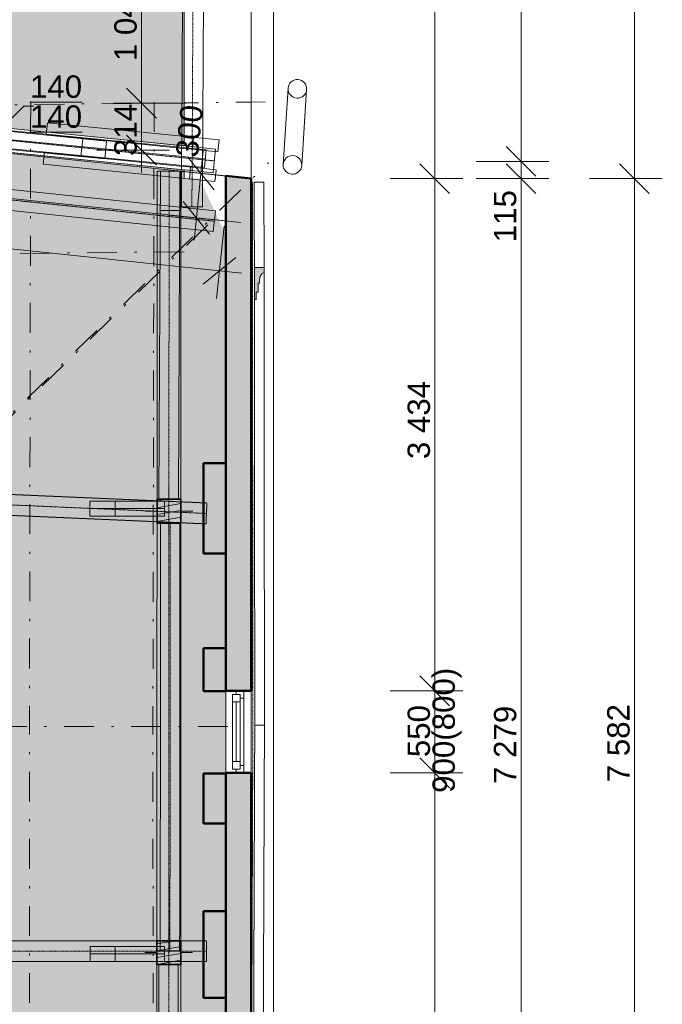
# Model space of a CAD drawing. Header units: millimetres. Extents: x -22287 to 2533, y -2625 to 20292.
# Tile 10 of 13: x -1875 to 2436, y 2397 to 8999. Entities that reach past the tile are written whole.
import ezdxf

# ---------------------------------------------------------------- set-up
doc = ezdxf.new("R2010")
doc.units = ezdxf.units.MM
doc.header["$MEASUREMENT"] = 0
for name, pattern in [('Wipeout_Contour', [1000, 0, -1000]), ('Čerchovaná', [450, 200, -117.5, 15, -117.5]), ('Čerchovaná M', [4.5, 2.5, -0.85, 0.3, -0.85]), ('Čerchovaná S', [3.5, 1.5, -0.85, 0.3, -0.85]), ('Čárkovaná S', [2.5, 1.5, -1])]:
    doc.linetypes.add(name, pattern=pattern)
for name, color, linetype in [('9._POHLED ZÁPADNÍ_2_2D prvky - obecné', 7, 'Continuous'), ('9._POHLED ZÁPADNÍ_2_Anotace - SP', 7, 'Continuous'), ('9._POHLED ZÁPADNÍ_2_Bourané_3D prvky fasada stavajici', 7, 'Continuous'), ('9._POHLED ZÁPADNÍ_2_Bourané_Konstrukce - krov', 7, 'Continuous'), ('9._POHLED ZÁPADNÍ_2_Bourané_Konstrukce - nosné', 7, 'Continuous'), ('9._POHLED ZÁPADNÍ_2_Bourané_Kóty - SP', 7, 'Continuous'), ('9._POHLED ZÁPADNÍ_2_Bourané_Otvory – Okna', 7, 'Continuous'), ('9._POHLED ZÁPADNÍ_2_Bourané_Výplně - Povrchové', 7, 'Continuous'), ('9._POHLED ZÁPADNÍ_2_Bourané_Výplně – Řezové', 7, 'Continuous'), ('9._POHLED ZÁPADNÍ_2_Konstrukce - krov', 7, 'Continuous'), ('9._POHLED ZÁPADNÍ_2_Konstrukce - nosné', 7, 'Continuous'), ('9._POHLED ZÁPADNÍ_2_Kresby a obrázky', 7, 'Continuous'), ('9._POHLED ZÁPADNÍ_2_Kóty - SP', 7, 'Continuous'), ('9._POHLED ZÁPADNÍ_2_Výplně - Povrchové', 7, 'Continuous')]:
    doc.layers.add(name, color=color, linetype=linetype)
doc.styles.add('GENEROVANÝ_STYL_1', font='txt')
doc.styles.add('GENEROVANÝ_STYL_2', font='txt')
pattern_1 = [(10, (0, 0), (-7.81417, 44.31635), [])]

msp = doc.modelspace()

# ---------------------------------------------------------------- hatches: boundary and pattern name
at = {"layer": '9._POHLED ZÁPADNÍ_2_Bourané_Výplně - Povrchové', "linetype": 'Continuous', "lineweight": 0, "true_color": 0xffffff}
msp.add_hatch(color=7, dxfattribs=at).paths.add_polyline_path([(-15844, 654.5), (-493.6, 654.5), (-492.1, 7555.2), (-772.1, 8152.8), (-772.6, 17554), (-10536.6, 18330.2), (-10495.1, 8690.3), (-14423.3, 9055.3), (-14471.4, 4898.8), (-15781.1, 4900.4)])
at = {"layer": '9._POHLED ZÁPADNÍ_2_Bourané_Výplně – Řezové', "linetype": 'Continuous', "lineweight": 0, "true_color": 0xd8d8cb}
for points in [[(-300.6, 7122.9), (-288.1, 7122.9), (-288.2, 7172.8), (-274.4, 7172.9), (-274.6, 7232.8), (-265.7, 7232.8), (-266.3, 7256.1), (-260.8, 7277.8), (-250.1, 7294.8), (-235.9, 7304.4), (-235.9, 7338.2), (-300.8, 7338.1), (-300.7, 7248.9)], [(-492, 5420.1), (-492.1, 6025.2), (-642.1, 6025.2), (-642, 5420.1)], [(-492, 4497.4), (-492, 4784.8), (-642, 4784.8), (-642, 4497.4)], [(-492, 3608.3), (-492, 3944.8), (-642, 3944.8), (-642, 3608.3)], [(-322, 3949.1), (-492, 3949.1), (-491.9, 351.5), (-321.9, 351.5)], [(-492, 2439.7), (-492, 3022.5), (-642, 3022.5), (-642, 2439.7)]]:
    msp.add_hatch(color=254, dxfattribs=at).paths.add_polyline_path(points)
at = {"layer": '9._POHLED ZÁPADNÍ_2_Bourané_Výplně – Řezové', "linetype": 'Continuous', "lineweight": 13, "true_color": 0xe4ad2c}
h = msp.add_hatch(dxfattribs=at)
h.set_pattern_fill('Dřevo_0002', color=42, style=0, pattern_type=2)
h.set_pattern_definition(pattern_1)
h.paths.add_polyline_path([(-953.8, 5783.5), (-953.8, 5623.5), (-793.8, 5623.5), (-793.8, 5783.5)])
h = msp.add_hatch(dxfattribs=at)
h.set_pattern_fill('Dřevo_0002', color=42, style=0, pattern_type=2)
h.set_pattern_definition(pattern_1)
h.paths.add_polyline_path([(-954.9, 2823.6), (-955, 2663.6), (-795, 2663.5), (-794.9, 2823.5)])

# ---------------------------------------------------------------- linework, layer by layer
at = {"layer": '9._POHLED ZÁPADNÍ_2_2D prvky - obecné', "color": 214, "linetype": 'Čerchovaná', "lineweight": 20}
msp.add_line((-20477.7, 4271.9), (-359.7, 4258.9), dxfattribs=at)
at = {"layer": '9._POHLED ZÁPADNÍ_2_Bourané_3D prvky fasada stavajici', "color": 42, "linetype": 'Continuous', "lineweight": 13, "true_color": 0xe4ad2c}
for p, q in [((-107.7, 8028.9), (-74.6, 8539.2)), ((-107.7, 8028.9), (-74.6, 8539.2)), ((50.1, 8531.1), (17, 8020.8)), ((50.1, 8531.1), (17, 8020.8))]:
    msp.add_line(p, q, dxfattribs=at)
at = {"layer": '9._POHLED ZÁPADNÍ_2_Bourané_3D prvky fasada stavajici', "color": 42, "linetype": 'Continuous', "lineweight": 13, "true_color": 0xe4ad2c, "flags": 128}
for points in [[(-74.6, 8539.2, -1), (50.1, 8531.1, -1)], [(-74.6, 8539.2, -1), (50.1, 8531.1, -1)], [(-74.6, 8539.2, -1), (50.1, 8531.1, -1)], [(17, 8020.8, -1), (-107.7, 8028.9, -1)], [(-107.7, 8028.9, -1), (17, 8020.8, -1)], [(-107.7, 8028.9, -1), (17, 8020.8, -1)]]:
    msp.add_lwpolyline(points, format="xyb", close=True, dxfattribs=at)
at = {"layer": '9._POHLED ZÁPADNÍ_2_Bourané_Konstrukce - krov', "color": 42, "linetype": 'Continuous', "lineweight": 13, "true_color": 0xe4ad2c}
for p, q in [((-236.4, 7909.3), (-235.9, 7338.2)), ((-802, 7718.4), (-932, 7718.9)), ((-576.5, 7577.9), (-562, 7717.1)), ((-235.9, 7338.2), (-300.8, 7338.1)), ((-235.9, 7338.2), (-235.9, 7304.4)), ((-274.6, 7232.8), (-274.4, 7172.9)), ((-265.7, 7232.8), (-274.6, 7232.8)), ((-274.4, 7172.9), (-288.2, 7172.8)), ((-288.2, 7172.8), (-288.1, 7122.9)), ((-288.1, 7122.9), (-300.6, 7122.9)), ((-1234.1, 5770.5), (-1234.1, 5670.5)), ((-810.7, 5783.5), (-940.6, 5784.1)), ((-903.8, 5720.6), (-1403.8, 5720.5)), ((-1233.7, 2784.7), (-1233.7, 2684.7)), ((-903.4, 2734.7), (-1403.4, 2734.7)), ((-942.5, 2663.6), (-943.1, 1008.9)), ((-812.5, 2663.5), (-942.5, 2663.6)), ((-813.1, 1008.9), (-812.5, 2663.5))]:
    msp.add_line(p, q, dxfattribs=at)
at = {"layer": '9._POHLED ZÁPADNÍ_2_Bourané_Konstrukce - krov', "color": 42, "linetype": 'Čerchovaná M', "lineweight": 13, "true_color": 0xe4ad2c}
for p, q in [((-235.9, 7338.2), (-233, 4267.9)), ((-300.6, 7122.9), (-298, 4267.8)), ((-15754.9, 6416.3), (-619.1, 5758.2)), ((-15761, 6276.5), (-625.2, 5618.3)), ((-625.2, 5618.3), (-619.1, 5758.2)), ((-930.8, 5626.6), (-931.9, 2754.7)), ((-930.8, 5626.6), (-800.8, 5626.6)), ((-800.8, 5626.6), (-801.9, 2754.7)), ((-308.8, 1413.3), (-298, 4268.4)), ((-233, 4268.1), (-298, 4268.4)), ((-298, 4267.8), (-233, 4267.9)), ((-244.7, 1197.8), (-233, 4268.1)), ((-15813.4, 2822.6), (-621.6, 2823.5)), ((-621.6, 2683.5), (-621.6, 2823.5)), ((-931.9, 2754.7), (-801.9, 2754.7)), ((-15813.4, 2682.6), (-621.6, 2683.5))]:
    msp.add_line(p, q, dxfattribs=at)
at = {"layer": '9._POHLED ZÁPADNÍ_2_Bourané_Konstrukce - krov', "color": 42, "linetype": 'Čerchovaná S', "lineweight": 13, "true_color": 0xe4ad2c}
for p, q in [((-15758, 6346.4), (-622.1, 5688.2)), ((-865.8, 5626.6), (-866.9, 2754.7)), ((-324.5, 575.9), (-310.5, 4268.4)), ((-15813.4, 2752.6), (-621.6, 2753.5))]:
    msp.add_line(p, q, dxfattribs=at)
at = {"layer": '9._POHLED ZÁPADNÍ_2_Bourané_Konstrukce - krov', "color": 42, "linetype": 'Continuous', "lineweight": 20, "true_color": 0xe4ad2c}
for p, q in [((-873.8, 5783.5), (-873.7, 5863.5)), ((-953.8, 5703.5), (-1033.8, 5703.6)), ((-793.8, 5703.5), (-713.8, 5703.4)), ((-873.8, 5623.5), (-873.9, 5543.5)), ((-874.9, 2823.6), (-874.9, 2903.6)), ((-954.9, 2743.6), (-1034.9, 2743.6)), ((-794.9, 2743.5), (-714.9, 2743.5)), ((-874.9, 2663.6), (-875, 2583.6))]:
    msp.add_line(p, q, dxfattribs=at)
at = {"layer": '9._POHLED ZÁPADNÍ_2_Bourané_Konstrukce - krov', "color": 42, "linetype": 'Čerchovaná', "lineweight": 13, "true_color": 0xe4ad2c}
for p, q in [((-1806.9, 156), (-1809.4, 4259.8)), ((-978.9, 155.5), (-981.4, 4259.3))]:
    msp.add_line(p, q, dxfattribs=at)
at = {"layer": '9._POHLED ZÁPADNÍ_2_Bourané_Konstrukce - krov', "color": 42, "linetype": 'Continuous', "lineweight": 13, "true_color": 0xe4ad2c, "flags": 128}
for points in [[(-300.8, 7338.1), (-300.7, 7248.9), (-300.6, 7122.9)], [(-235.9, 7304.4), (-250.1, 7294.8), (-260.8, 7277.8), (-266.3, 7256.1), (-265.7, 7232.8)]]:
    msp.add_lwpolyline(points, dxfattribs=at)
for points in [[(-903.8, 5770.6), (-1403.8, 5770.5), (-1403.8, 5670.5), (-903.8, 5670.6)], [(-903.4, 2784.7), (-1403.4, 2784.7), (-1403.4, 2684.7), (-903.4, 2684.7)]]:
    msp.add_lwpolyline(points, close=True, dxfattribs=at)
at = {"layer": '9._POHLED ZÁPADNÍ_2_Bourané_Konstrukce - krov', "color": 42, "linetype": 'Continuous', "lineweight": 35, "true_color": 0xe4ad2c, "flags": 128}
for points in [[(-953.8, 5783.5), (-953.8, 5623.5), (-793.8, 5623.5), (-793.8, 5783.5)], [(-954.9, 2823.6), (-955, 2663.6), (-795, 2663.5), (-794.9, 2823.5)]]:
    msp.add_lwpolyline(points, close=True, dxfattribs=at)
at = {"layer": '9._POHLED ZÁPADNÍ_2_Bourané_Konstrukce - krov', "color": 42, "linetype": 'Continuous', "lineweight": 20, "true_color": 0xe4ad2c}
for p in [(-873.8, 5703.5), (-874.9, 2743.6)]:
    msp.add_point(p, dxfattribs=at)
at = {"layer": '9._POHLED ZÁPADNÍ_2_Bourané_Konstrukce - nosné', "color": 42, "linetype": 'Continuous', "lineweight": 13, "true_color": 0xe4ad2c}
msp.add_line((-173.3, 158.5), (-173.3, 18085.9), dxfattribs=at)
at = {"layer": '9._POHLED ZÁPADNÍ_2_Bourané_Konstrukce - nosné', "color": 42, "linetype": 'Continuous', "lineweight": 50, "true_color": 0xe4ad2c}
for p, q in [((-422, 4499.1), (-492, 4499.1)), ((-372, 4499.1), (-422, 4499.1)), ((-322, 4499.1), (-372, 4499.1)), ((-422, 3949.1), (-492, 3949.1)), ((-372, 3949.1), (-422, 3949.1)), ((-322, 3949.1), (-372, 3949.1))]:
    msp.add_line(p, q, dxfattribs=at)
at = {"layer": '9._POHLED ZÁPADNÍ_2_Bourané_Konstrukce - nosné', "color": 42, "linetype": 'Continuous', "lineweight": 50, "true_color": 0xe4ad2c, "flags": 128}
for points in [[(-492.1, 7649.2), (-492, 4499.1)], [(-492.1, 6025.2), (-642.1, 6025.2)], [(-642.1, 6025.2), (-642, 5420.1)], [(-492, 5420.1), (-492.1, 6025.2)], [(-642, 5420.1), (-492, 5420.1)], [(-492, 4784.8), (-642, 4784.8)], [(-642, 4784.8), (-642, 4497.4)], [(-492, 4497.4), (-492, 4784.8)], [(-642, 4497.4), (-492, 4497.4)], [(-492, 3944.8), (-642, 3944.8)], [(-642, 3944.8), (-642, 3608.3)], [(-492, 3949.1), (-491.9, 351.5)], [(-492, 3608.3), (-492, 3944.8)], [(-321.9, 351.5), (-322, 3949.1)], [(-642, 3608.3), (-492, 3608.3)], [(-492, 3022.5), (-642, 3022.5)], [(-642, 3022.5), (-642, 2439.7)], [(-492, 2439.7), (-492, 3022.5)], [(-642, 2439.7), (-492, 2439.7)]]:
    msp.add_lwpolyline(points, dxfattribs=at)
at = {"layer": '9._POHLED ZÁPADNÍ_2_Bourané_Kóty - SP', "color": 42, "linetype": 'Continuous', "lineweight": 13, "true_color": 0xe4ad2c}
for p, q in [((1488.1, 8048.6), (1488.1, 8198.6)), ((1388.1, 8148.6), (1588.1, 7948.6)), ((1675.6, 8048.6), (1188.1, 8048.6)), ((1588.1, 7833.1), (1388.1, 8033.1)), ((1488.1, 7933.1), (1488.1, 8048.6)), ((1675.6, 7933.1), (1188.1, 7933.1)), ((1488.1, 654.5), (1488.1, 7933.1)), ((-779.1, 7779.6), (-600.9, 7560)), ((-876.5, 7689.2), (-391.6, 7638.7)), ((-690, 7669.8), (-705.6, 7520.6)), ((-553.7, 7129), (-502.9, 7613.9)), ((-644, 7226.4), (-424.3, 7404.5)), ((-534.1, 7315.5), (-385, 7299.9))]:
    msp.add_line(p, q, dxfattribs=at)
at = {"layer": '9._POHLED ZÁPADNÍ_2_Bourané_Otvory – Okna', "color": 42, "linetype": 'Continuous', "lineweight": 13, "true_color": 0xe4ad2c}
for p, q in [((-492, 4499.1), (-492, 3949.1)), ((-422, 4499.1), (-492, 4499.1)), ((-422, 4499.1), (-422, 4474.1)), ((-372, 4499.1), (-422, 4499.1)), ((-372, 4499.1), (-422, 4499.1)), ((-372, 4449.1), (-372, 4499.1)), ((-322, 4499.1), (-372, 4499.1)), ((-322, 4499.1), (-322, 3949.1)), ((-447, 4474.1), (-447, 4424.1)), ((-397, 4474.1), (-447, 4474.1)), ((-447, 4424.1), (-447, 4024.1)), ((-447, 4424.1), (-397, 4424.1)), ((-447, 4424.1), (-447, 4024.1)), ((-422, 4474.1), (-397, 4474.1)), ((-422, 4424.1), (-422, 4024.1)), ((-397, 4474.1), (-397, 4449.1)), ((-397, 4424.1), (-397, 4474.1)), ((-397, 4449.1), (-372, 4449.1)), ((-397, 4024.1), (-397, 4424.1)), ((-372, 3999.1), (-372, 4449.1)), ((-397, 4024.1), (-447, 4024.1)), ((-447, 4024.1), (-447, 3974.1)), ((-447, 3974.1), (-397, 3974.1)), ((-397, 3974.1), (-422, 3974.1)), ((-422, 3974.1), (-422, 3949.1)), ((-397, 3974.1), (-397, 4024.1)), ((-372, 3999.1), (-397, 3999.1)), ((-397, 3999.1), (-397, 3974.1)), ((-372, 3949.1), (-372, 3999.1)), ((-422, 3949.1), (-492, 3949.1)), ((-372, 3949.1), (-422, 3949.1)), ((-372, 3949.1), (-422, 3949.1)), ((-322, 3949.1), (-372, 3949.1))]:
    msp.add_line(p, q, dxfattribs=at)
at = {"layer": '9._POHLED ZÁPADNÍ_2_Konstrukce - krov', "color": 8, "linetype": 'Continuous', "lineweight": 13}
msp.add_line((-789.7, 7744.3), (-649.7, 7743.6), dxfattribs=at)
at = {"layer": '9._POHLED ZÁPADNÍ_2_Konstrukce - krov', "color": 8, "linetype": 'Čerchovaná', "lineweight": 13}
for p, q in [((-612.6, 7623.8), (-4077.2, 4260.2)), ((-772.5, 7443.3), (-4055.2, 7406.3))]:
    msp.add_line(p, q, dxfattribs=at)
at = {"layer": '9._POHLED ZÁPADNÍ_2_Kóty - SP', "color": 154, "linetype": 'Continuous', "lineweight": 13}
for p, q in [((909.3, 7933.1), (909.3, 18117.3)), ((2248.6, 7933.1), (2248.6, 18117.3)), ((1488.1, 8048.6), (1488.1, 11472.8)), ((1388.1, 8148.6), (1588.1, 7948.6)), ((809.3, 8033.1), (1009.3, 7833.1)), ((1675.6, 8048.6), (1188.1, 8048.6)), ((1488.1, 7898.6), (1488.1, 8048.6)), ((2148.6, 8033.1), (2348.6, 7833.1)), ((1096.8, 7933.1), (609.3, 7933.1)), ((909.3, 4499.1), (909.3, 7933.1)), ((2436.1, 7933.1), (1948.6, 7933.1)), ((2248.6, 351.5), (2248.6, 7933.1)), ((809.3, 4599.1), (1009.3, 4399.1)), ((1096.8, 4499.1), (609.3, 4499.1)), ((909.3, 3949.1), (909.3, 4499.1)), ((809.3, 4049.1), (1009.3, 3849.1)), ((1096.8, 3949.1), (609.3, 3949.1)), ((909.3, 351.5), (909.3, 3949.1))]:
    msp.add_line(p, q, dxfattribs=at)

# ---------------------------------------------------------------- texts
at = {"layer": '9._POHLED ZÁPADNÍ_2_Kóty - SP', "color": 42, "linetype": 'Continuous', "lineweight": 13, "true_color": 0xe4ad2c, "char_height": 150, "attachment_point": 7, "rotation": 90, "style": 'GENEROVANÝ_STYL_2'}
for s, insert, width in [('\\A1;{\\pql;\\fArial|b0|i0|c0|p38;115}', (1458.1, 7506.7), 326.402), ('\\A1;{\\pql;\\fArial|b0|i0|c0|p38;7\xa0279}', (1458.1, 3874.1), 512.914)]:
    msp.add_mtext(s, dxfattribs=dict(at, insert=insert, width=width))
at = {"layer": '9._POHLED ZÁPADNÍ_2_Kóty - SP', "color": 154, "linetype": 'Continuous', "lineweight": 13, "char_height": 150, "attachment_point": 7, "rotation": 90, "style": 'GENEROVANÝ_STYL_2'}
for s, insert, width in [('\\A1;{\\pql;\\fArial|b0|i0|c0|p38;3\xa0434}', (879.3, 6052.4), 512.914), ('\\A1;{\\pql;\\fArial|b0|i0|c0|p38;900(800)}', (1089.3, 3814.6), 820.115), ('\\A1;{\\pql;\\fArial|b0|i0|c0|p38;550}', (879.3, 4053.9), 341.487), ('\\A1;{\\pql;\\fArial|b0|i0|c0|p38;7\xa0582}', (2218.6, 3885.9), 512.914)]:
    msp.add_mtext(s, dxfattribs=dict(at, insert=insert, width=width))

# ---------------------------------------------------------------- next in the draw order: wipeouts: each hides what was drawn before it
at = {"color": 254, "linetype": 'Wipeout_Contour', "lineweight": 0, "ltscale": 51007.22037}
msp.add_wipeout([(-772.6, 17554), (-772.1, 7935.5), (-322.1, 7935.5), (-322.6, 17518.2)], dxfattribs=at).dxf.layer = '9._POHLED ZÁPADNÍ_2_Výplně - Povrchové'

# ---------------------------------------------------------------- next in the draw order: hatches: boundary and pattern name
at = {"layer": '9._POHLED ZÁPADNÍ_2_Bourané_Výplně – Řezové', "linetype": 'Continuous', "lineweight": 0, "true_color": 0xd8d8cb}
for points in [[(-492.1, 7950.8), (-492.1, 7649.2), (-322.1, 7933.1)], [(-322.1, 7933.1), (-492.1, 7649.2), (-492, 4499.1), (-322, 4499.1)]]:
    msp.add_hatch(color=254, dxfattribs=at).paths.add_polyline_path(points)

# ---------------------------------------------------------------- next in the draw order: linework, layer by layer
at = {"layer": '9._POHLED ZÁPADNÍ_2_Bourané_Konstrukce - krov', "color": 42, "linetype": 'Čerchovaná S', "lineweight": 13, "true_color": 0xe4ad2c}
msp.add_line((-313.9, 7909.2), (-310.5, 4267.8), dxfattribs=at)
at = {"layer": '9._POHLED ZÁPADNÍ_2_Bourané_Konstrukce - krov', "color": 42, "linetype": 'Continuous', "lineweight": 13, "true_color": 0xe4ad2c}
for q in [(-236.4, 7909.3), (-300.6, 7122.9)]:
    msp.add_line((-301.4, 7909.2), q, dxfattribs=at)
at = {"layer": '9._POHLED ZÁPADNÍ_2_Bourané_Konstrukce - nosné', "color": 42, "linetype": 'Continuous', "lineweight": 50, "true_color": 0xe4ad2c}
msp.add_line((-492.1, 7950.8), (-492.1, 7649.2), dxfattribs=at)
msp.add_line((-492.1, 7950.8), (-492.1, 7649.2), dxfattribs=at)
at = {"layer": '9._POHLED ZÁPADNÍ_2_Bourané_Konstrukce - nosné', "color": 42, "linetype": 'Continuous', "lineweight": 50, "true_color": 0xe4ad2c, "flags": 128}
for points in [[(-322.1, 7933.1), (-492.1, 7950.8)], [(-322, 4499.1), (-322.1, 7933.1)]]:
    msp.add_lwpolyline(points, dxfattribs=at)
at = {"layer": '9._POHLED ZÁPADNÍ_2_Bourané_Kóty - SP', "color": 42, "linetype": 'Continuous', "lineweight": 13, "true_color": 0xe4ad2c}
for p, q in [((-643.4, 8117.4), (-659, 7968.2)), ((-659, 7968.2), (-690, 7669.8))]:
    msp.add_line(p, q, dxfattribs=at)
at = {"layer": '9._POHLED ZÁPADNÍ_2_Konstrukce - krov', "color": 251, "linetype": 'Čerchovaná S', "lineweight": 13, "true_color": 0x6a6a6a}
msp.add_line((-669.3, 17852.8), (-719.7, 7743.9), dxfattribs=at)
at = {"layer": '9._POHLED ZÁPADNÍ_2_Konstrukce - krov', "color": 8, "linetype": 'Continuous', "lineweight": 13}
for p, q in [((-599.3, 17852.5), (-649.7, 7743.6)), ((-708.2, 8209.4), (-716.3, 8129.8)), ((-545.5, 8112.6), (-537.5, 8192.2)), ((-636.2, 8007), (-624.5, 8126.5)), ((-636.2, 8007), (-624.5, 8126.5)), ((-577, 7972.5), (-561.1, 8131.7)), ((-728.3, 8010.5), (-736.3, 7930.9)), ((-565.6, 7913.6), (-557.6, 7993.2))]:
    msp.add_line(p, q, dxfattribs=at)
at = {"layer": '9._POHLED ZÁPADNÍ_2_Konstrukce - nosné', "color": 251, "linetype": 'Continuous', "lineweight": 20, "true_color": 0x6a6a6a, "flags": 128}
for points in [[(-322.1, 7935.5), (-322.6, 17969.6)], [(-772.3, 11397.9), (-772.1, 8152.8)], [(-772.1, 7992), (-772.1, 7935.5)]]:
    msp.add_lwpolyline(points, dxfattribs=at)
at = {"layer": '9._POHLED ZÁPADNÍ_2_Kresby a obrázky', "color": 7, "linetype": 'Čárkovaná S', "lineweight": 13}
msp.add_line((-322.1, 8005.9), (-322.6, 17969.6), dxfattribs=at)

# ---------------------------------------------------------------- next in the draw order: wipeouts: each hides what was drawn before it
at = {"color": 254, "linetype": 'Wipeout_Contour', "lineweight": 0, "ltscale": 43915.405212}
msp.add_wipeout([(-10496.3, 8963.1), (-772.1, 7992), (-772.1, 8152.8), (-10480.4, 9122.3)], dxfattribs=at).dxf.layer = '9._POHLED ZÁPADNÍ_2_Výplně - Povrchové'

# ---------------------------------------------------------------- next in the draw order: linework, layer by layer
at = {"layer": '9._POHLED ZÁPADNÍ_2_2D prvky - obecné', "color": 214, "linetype": 'Čerchovaná', "lineweight": 20}
msp.add_line((-4077.2, 4260.2), (-205.3, 8040.7), dxfattribs=at)
at = {"layer": '9._POHLED ZÁPADNÍ_2_Bourané_Konstrukce - krov', "color": 42, "linetype": 'Čerchovaná', "lineweight": 13, "true_color": 0xe4ad2c}
for p, q in [((-1801.4, 8449.3), (-1809.5, 4262.1)), ((-973.4, 8446.5), (-981.4, 4259.3))]:
    msp.add_line(p, q, dxfattribs=at)
at = {"layer": '9._POHLED ZÁPADNÍ_2_Bourané_Konstrukce - krov', "color": 42, "linetype": 'Continuous', "lineweight": 13, "true_color": 0xe4ad2c}
for p, q in [((-5568.8, 8241.2), (-562, 7717.1)), ((-5583.4, 8102), (-576.5, 7577.9)), ((-953, 7983.8), (-955.8, 352.4)), ((-953, 7983.8), (-793, 7983.7)), ((-940.6, 5784.1), (-930.8, 7984)), ((-930.8, 7984), (-800.8, 7983.4)), ((-800.8, 7983.4), (-810.7, 5783.5)), ((-793, 7983.7), (-795.8, 352.3))]:
    msp.add_line(p, q, dxfattribs=at)
at = {"layer": '9._POHLED ZÁPADNÍ_2_Bourané_Konstrukce - krov', "color": 42, "linetype": 'Čerchovaná S', "lineweight": 13, "true_color": 0xe4ad2c}
for p, q in [((-5576.1, 8171.6), (-569.3, 7647.5)), ((-873, 7983.7), (-875.8, 352.3))]:
    msp.add_line(p, q, dxfattribs=at)
at = {"layer": '9._POHLED ZÁPADNÍ_2_Bourané_Konstrukce - nosné', "color": 42, "linetype": 'Continuous', "lineweight": 20, "true_color": 0xe4ad2c, "flags": 128}
for points in [[(-492.1, 7950.8), (-10496.4, 8992.1)], [(-10495.1, 8690.3), (-492.1, 7649.2)]]:
    msp.add_lwpolyline(points, dxfattribs=at)
at = {"layer": '9._POHLED ZÁPADNÍ_2_Bourané_Kóty - SP', "color": 42, "linetype": 'Continuous', "lineweight": 13, "true_color": 0xe4ad2c}
for p, q in [((-15778.8, 8911.2), (-534.1, 7315.5)), ((-569.9, 7858.4), (-748.1, 8078)), ((-845.5, 7987.6), (-360.6, 7937.1))]:
    msp.add_line(p, q, dxfattribs=at)
at = {"layer": '9._POHLED ZÁPADNÍ_2_Konstrukce - krov', "color": 8, "linetype": 'Continuous', "lineweight": 13}
for p, q in [((-739.3, 17853.2), (-789.7, 7744.3)), ((-10298.9, 9104.2), (-561.1, 8131.7)), ((-10298.9, 8943.4), (-577, 7972.5)), ((-624.5, 8126.5), (-4074.7, 8462.4)), ((-624.5, 8126.5), (-4074.7, 8462.4)), ((-630.4, 8066.8), (-4080.5, 8402.7)), ((-636.2, 8007), (-4086.3, 8343)), ((-636.2, 8007), (-4086.3, 8343)), ((-1292, 8184.6), (-2000.6, 8255.3)), ((-1689.3, 8308.3), (-1697.3, 8228.7)), ((-1689.3, 8308.3), (-1697.3, 8228.7)), ((-537.5, 8192.2), (-1689.3, 8308.3)), ((-1697.3, 8228.7), (-545.5, 8112.6)), ((-1452.4, 8200.6), (-1464.3, 8081.2)), ((-2012.5, 8135.9), (-1304, 8065.2)), ((-1304, 8065.2), (-1292, 8184.6)), ((-1709.4, 8109.3), (-1717.4, 8029.7)), ((-1709.4, 8109.3), (-1717.4, 8029.7)), ((-557.6, 7993.2), (-1709.4, 8109.3)), ((-1717.4, 8029.7), (-565.6, 7913.6))]:
    msp.add_line(p, q, dxfattribs=at)
at = {"layer": '9._POHLED ZÁPADNÍ_2_Konstrukce - krov', "color": 251, "linetype": 'Čerchovaná S', "lineweight": 13, "true_color": 0x6a6a6a}
msp.add_line((-10884.4, 9082.2), (-569.1, 8052.1), dxfattribs=at)
at = {"layer": '9._POHLED ZÁPADNÍ_2_Konstrukce - krov', "color": 8, "linetype": 'Čerchovaná', "lineweight": 13}
msp.add_line((-225, 8447.5), (-4125.1, 8403.5), dxfattribs=at)
at = {"layer": '9._POHLED ZÁPADNÍ_2_Konstrukce - nosné', "color": 251, "linetype": 'Continuous', "lineweight": 20, "true_color": 0x6a6a6a, "flags": 128}
for points in [[(-772.1, 8152.8), (-10480.4, 9122.3)], [(-10496.3, 8963.1), (-772.1, 7992)]]:
    msp.add_lwpolyline(points, dxfattribs=at)
at = {"layer": '9._POHLED ZÁPADNÍ_2_Kresby a obrázky', "color": 8, "linetype": 'Continuous', "lineweight": 13}
for p, q in [((-1848.2, 8418.7), (-2001.3, 8265.5)), ((-1779.5, 8418.7), (-1848.2, 8418.7))]:
    msp.add_line(p, q, dxfattribs=at)
at = {"layer": '9._POHLED ZÁPADNÍ_2_Kóty - SP', "color": 154, "linetype": 'Continuous', "lineweight": 13}
for p, q in [((-1058.2, 8438.7), (-1058.2, 9478.3)), ((-1158.2, 8538.7), (-958.2, 8338.7)), ((-758.2, 8438.7), (-1245.7, 8438.7)), ((-1058.2, 8124.9), (-1058.2, 8438.7)), ((-1158.2, 8224.9), (-958.2, 8024.9)), ((-870.7, 8124.9), (-1358.2, 8124.9)), ((-1058.2, 7974.9), (-1058.2, 8124.9))]:
    msp.add_line(p, q, dxfattribs=at)

# ---------------------------------------------------------------- next in the draw order: texts
at = {"layer": '9._POHLED ZÁPADNÍ_2_Anotace - SP', "color": 8, "linetype": 'Continuous', "lineweight": 13, "insert": (-1631.2, 8448.7), "char_height": 150, "attachment_point": 5, "line_spacing_factor": 0.804162, "style": 'GENEROVANÝ_STYL_1'}
msp.add_mtext('\\A1;{\\pqc;\\fArial|b0|i0|c238|p38;\\L\\L1\\fArial|b0|i0|c238|p38;\\L\\L4\\fArial|b0|i0|c238|p38;\\L\\L0\\P\\pqc;\\fArial|b0|i0|c238|p38;1\\fArial|b0|i0|c238|p38;4\\fArial|b0|i0|c238|p38;0}', dxfattribs=at)
at = {"layer": '9._POHLED ZÁPADNÍ_2_Kóty - SP', "color": 154, "linetype": 'Continuous', "lineweight": 13, "char_height": 150, "attachment_point": 7, "rotation": 90, "style": 'GENEROVANÝ_STYL_2'}
for s, insert, width in [('\\A1;{\\pql;\\fArial|b0|i0|c0|p38;1\xa0040}', (-1088.2, 8720.7), 512.914), ('\\A1;{\\pql;\\fArial|b0|i0|c0|p38;314}', (-1088.2, 8084.5), 341.487)]:
    msp.add_mtext(s, dxfattribs=dict(at, insert=insert, width=width))
at = {"layer": '9._POHLED ZÁPADNÍ_2_Kóty - SP', "color": 42, "linetype": 'Continuous', "lineweight": 13, "true_color": 0xe4ad2c, "insert": (-678.5, 8070.7), "char_height": 150, "width": 341.487, "attachment_point": 7, "rotation": 84.05777, "style": 'GENEROVANÝ_STYL_2'}
msp.add_mtext('\\A1;{\\pql;\\fArial|b0|i0|c0|p38;300}', dxfattribs=at)

doc.saveas('drawing.dxf')
